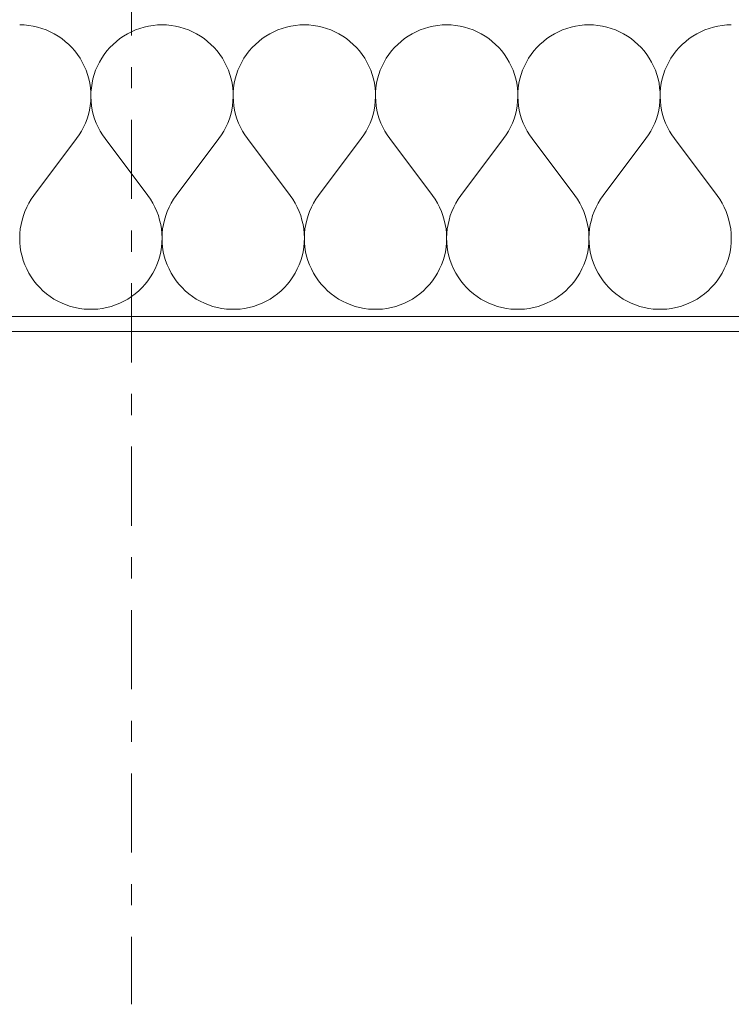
# Model space of a CAD drawing. Extents: x 100 to 2982, y 37 to 2050.
# Tile 23 of 135: x 1150 to 1198, y 529 to 595. Entities that reach past the tile are written whole.
import ezdxf
from ezdxf.xclip import XClip

# ---------------------------------------------------------------- set-up
doc = ezdxf.new("R2010")
doc.units = 0
doc.header["$MEASUREMENT"] = 0
doc.header["$XCLIPFRAME"] = 0
doc.linetypes.add('Przerywana podwójnie', pattern=[54.680554, 26.458333, -10.583333, 7.055556, -10.583333])
for name, color, linetype in [('410-K Osie', 7, 'Continuous'), ('420-K Ściany', 7, 'Continuous'), ('820-G Rysunki Obrazki', 7, 'Continuous')]:
    doc.layers.add(name, color=color, linetype=linetype)

# ---------------------------------------------------------------- blocks, each defined once
blk = doc.blocks.new('*X14')
at = {"layer": '420-K Ściany', "color": 174, "linetype": 'Continuous', "lineweight": 5, "ltscale": 0.2}
for p, q in [((1150.619, 595.023), (1150.318, 595.033)), ((1150.919, 594.995), (1150.619, 595.023)), ((1151.216, 594.947), (1150.919, 594.995)), ((1151.51, 594.881), (1151.216, 594.947)), ((1151.799, 594.796), (1151.51, 594.881)), ((1152.082, 594.694), (1151.799, 594.796)), ((1152.358, 594.573), (1152.082, 594.694)), ((1152.626, 594.436), (1152.358, 594.573)), ((1157.801, 594.573), (1157.533, 594.436)), ((1158.077, 594.694), (1157.801, 594.573)), ((1158.36, 594.796), (1158.077, 594.694)), ((1158.649, 594.881), (1158.36, 594.796)), ((1158.943, 594.947), (1158.649, 594.881)), ((1159.241, 594.995), (1158.943, 594.947)), ((1159.541, 595.023), (1159.241, 594.995)), ((1159.842, 595.033), (1159.541, 595.023)), ((1160.143, 595.023), (1159.842, 595.033)), ((1160.443, 594.995), (1160.143, 595.023)), ((1160.74, 594.947), (1160.443, 594.995)), ((1161.034, 594.881), (1160.74, 594.947)), ((1161.323, 594.796), (1161.034, 594.881)), ((1161.606, 594.694), (1161.323, 594.796)), ((1161.882, 594.573), (1161.606, 594.694)), ((1162.15, 594.436), (1161.882, 594.573)), ((1167.325, 594.573), (1167.057, 594.436)), ((1167.601, 594.694), (1167.325, 594.573)), ((1167.884, 594.796), (1167.601, 594.694)), ((1168.173, 594.881), (1167.884, 594.796)), ((1168.467, 594.947), (1168.173, 594.881)), ((1168.765, 594.995), (1168.467, 594.947)), ((1169.064, 595.023), (1168.765, 594.995)), ((1169.365, 595.033), (1169.064, 595.023)), ((1169.666, 595.023), (1169.365, 595.033)), ((1169.966, 594.995), (1169.666, 595.023)), ((1170.264, 594.947), (1169.966, 594.995)), ((1170.558, 594.881), (1170.264, 594.947)), ((1170.847, 594.796), (1170.558, 594.881)), ((1171.13, 594.694), (1170.847, 594.796)), ((1171.406, 594.573), (1171.13, 594.694)), ((1171.674, 594.436), (1171.406, 594.573)), ((1176.849, 594.573), (1176.581, 594.436)), ((1177.125, 594.694), (1176.849, 594.573)), ((1177.408, 594.796), (1177.125, 594.694)), ((1177.697, 594.881), (1177.408, 594.796)), ((1177.991, 594.947), (1177.697, 594.881)), ((1178.288, 594.995), (1177.991, 594.947)), ((1178.588, 595.023), (1178.288, 594.995)), ((1178.889, 595.033), (1178.588, 595.023)), ((1179.19, 595.023), (1178.889, 595.033)), ((1179.49, 594.995), (1179.19, 595.023)), ((1179.788, 594.947), (1179.49, 594.995)), ((1180.081, 594.881), (1179.788, 594.947)), ((1180.371, 594.796), (1180.081, 594.881)), ((1180.654, 594.694), (1180.371, 594.796)), ((1180.93, 594.573), (1180.654, 594.694)), ((1181.198, 594.436), (1180.93, 594.573)), ((1186.372, 594.573), (1186.105, 594.436)), ((1186.649, 594.694), (1186.372, 594.573)), ((1186.932, 594.796), (1186.649, 594.694)), ((1187.221, 594.881), (1186.932, 594.796)), ((1187.515, 594.947), (1187.221, 594.881)), ((1187.812, 594.995), (1187.515, 594.947)), ((1188.112, 595.023), (1187.812, 594.995)), ((1188.413, 595.033), (1188.112, 595.023)), ((1188.714, 595.023), (1188.413, 595.033)), ((1189.014, 594.995), (1188.714, 595.023)), ((1189.311, 594.947), (1189.014, 594.995)), ((1189.605, 594.881), (1189.311, 594.947)), ((1189.894, 594.796), (1189.605, 594.881)), ((1190.178, 594.694), (1189.894, 594.796)), ((1190.454, 594.573), (1190.178, 594.694)), ((1190.722, 594.436), (1190.454, 594.573)), ((1195.896, 594.573), (1195.628, 594.436)), ((1196.172, 594.694), (1195.896, 594.573)), ((1196.456, 594.796), (1196.172, 594.694)), ((1196.745, 594.881), (1196.456, 594.796)), ((1197.038, 594.947), (1196.745, 594.881)), ((1197.336, 594.995), (1197.038, 594.947)), ((1197.636, 595.023), (1197.336, 594.995)), ((1197.937, 595.033), (1197.636, 595.023)), ((1152.885, 594.281), (1152.626, 594.436)), ((1153.133, 594.111), (1152.885, 594.281)), ((1153.371, 593.925), (1153.133, 594.111)), ((1153.596, 593.725), (1153.371, 593.925)), ((1156.789, 593.925), (1156.564, 593.725)), ((1157.026, 594.111), (1156.789, 593.925)), ((1157.274, 594.281), (1157.026, 594.111)), ((1157.533, 594.436), (1157.274, 594.281)), ((1162.409, 594.281), (1162.15, 594.436)), ((1162.657, 594.111), (1162.409, 594.281)), ((1162.894, 593.925), (1162.657, 594.111)), ((1163.119, 593.725), (1162.894, 593.925)), ((1166.313, 593.925), (1166.088, 593.725)), ((1166.55, 594.111), (1166.313, 593.925)), ((1166.798, 594.281), (1166.55, 594.111)), ((1167.057, 594.436), (1166.798, 594.281)), ((1171.933, 594.281), (1171.674, 594.436)), ((1172.181, 594.111), (1171.933, 594.281)), ((1172.418, 593.925), (1172.181, 594.111)), ((1172.643, 593.725), (1172.418, 593.925)), ((1175.836, 593.925), (1175.611, 593.725)), ((1176.074, 594.111), (1175.836, 593.925)), ((1176.322, 594.281), (1176.074, 594.111)), ((1176.581, 594.436), (1176.322, 594.281)), ((1181.456, 594.281), (1181.198, 594.436)), ((1181.705, 594.111), (1181.456, 594.281)), ((1181.942, 593.925), (1181.705, 594.111)), ((1182.167, 593.725), (1181.942, 593.925)), ((1185.36, 593.925), (1185.135, 593.725)), ((1185.597, 594.111), (1185.36, 593.925)), ((1185.846, 594.281), (1185.597, 594.111)), ((1186.105, 594.436), (1185.846, 594.281)), ((1190.98, 594.281), (1190.722, 594.436)), ((1191.229, 594.111), (1190.98, 594.281)), ((1191.466, 593.925), (1191.229, 594.111)), ((1191.691, 593.725), (1191.466, 593.925)), ((1194.884, 593.925), (1194.659, 593.725)), ((1195.121, 594.111), (1194.884, 593.925)), ((1195.37, 594.281), (1195.121, 594.111)), ((1195.628, 594.436), (1195.37, 594.281)), ((1153.807, 593.511), (1153.596, 593.725)), ((1154.005, 593.284), (1153.807, 593.511)), ((1154.188, 593.045), (1154.005, 593.284)), ((1156.154, 593.284), (1155.971, 593.045)), ((1156.352, 593.511), (1156.154, 593.284)), ((1156.564, 593.725), (1156.352, 593.511)), ((1163.331, 593.511), (1163.119, 593.725)), ((1163.529, 593.284), (1163.331, 593.511)), ((1163.712, 593.045), (1163.529, 593.284)), ((1165.678, 593.284), (1165.495, 593.045)), ((1165.876, 593.511), (1165.678, 593.284)), ((1166.088, 593.725), (1165.876, 593.511)), ((1172.855, 593.511), (1172.643, 593.725)), ((1173.053, 593.284), (1172.855, 593.511)), ((1173.236, 593.045), (1173.053, 593.284)), ((1175.202, 593.284), (1175.019, 593.045)), ((1175.4, 593.511), (1175.202, 593.284)), ((1175.611, 593.725), (1175.4, 593.511)), ((1182.379, 593.511), (1182.167, 593.725)), ((1182.577, 593.284), (1182.379, 593.511)), ((1182.76, 593.045), (1182.577, 593.284)), ((1184.726, 593.284), (1184.542, 593.045)), ((1184.923, 593.511), (1184.726, 593.284)), ((1185.135, 593.725), (1184.923, 593.511)), ((1191.903, 593.511), (1191.691, 593.725)), ((1192.101, 593.284), (1191.903, 593.511)), ((1192.284, 593.045), (1192.101, 593.284)), ((1194.249, 593.284), (1194.066, 593.045)), ((1194.447, 593.511), (1194.249, 593.284)), ((1194.659, 593.725), (1194.447, 593.511)), ((1154.356, 592.794), (1154.188, 593.045)), ((1154.508, 592.534), (1154.356, 592.794)), ((1155.803, 592.794), (1155.652, 592.534)), ((1155.971, 593.045), (1155.803, 592.794)), ((1163.88, 592.794), (1163.712, 593.045)), ((1164.031, 592.534), (1163.88, 592.794)), ((1165.327, 592.794), (1165.176, 592.534)), ((1165.495, 593.045), (1165.327, 592.794)), ((1173.404, 592.794), (1173.236, 593.045)), ((1173.555, 592.534), (1173.404, 592.794)), ((1174.851, 592.794), (1174.7, 592.534)), ((1175.019, 593.045), (1174.851, 592.794)), ((1182.927, 592.794), (1182.76, 593.045)), ((1183.079, 592.534), (1182.927, 592.794)), ((1184.375, 592.794), (1184.223, 592.534)), ((1184.542, 593.045), (1184.375, 592.794)), ((1192.451, 592.794), (1192.284, 593.045)), ((1192.603, 592.534), (1192.451, 592.794)), ((1193.899, 592.794), (1193.747, 592.534)), ((1194.066, 593.045), (1193.899, 592.794)), ((1154.642, 592.265), (1154.508, 592.534)), ((1154.76, 591.987), (1154.642, 592.265)), ((1154.859, 591.703), (1154.76, 591.987)), ((1155.4, 591.987), (1155.3, 591.703)), ((1155.517, 592.265), (1155.4, 591.987)), ((1155.652, 592.534), (1155.517, 592.265)), ((1164.166, 592.265), (1164.031, 592.534)), ((1164.283, 591.987), (1164.166, 592.265)), ((1164.383, 591.703), (1164.283, 591.987)), ((1164.924, 591.987), (1164.824, 591.703)), ((1165.041, 592.265), (1164.924, 591.987)), ((1165.176, 592.534), (1165.041, 592.265)), ((1173.69, 592.265), (1173.555, 592.534)), ((1173.807, 591.987), (1173.69, 592.265)), ((1173.907, 591.703), (1173.807, 591.987)), ((1174.447, 591.987), (1174.348, 591.703)), ((1174.565, 592.265), (1174.447, 591.987)), ((1174.7, 592.534), (1174.565, 592.265)), ((1183.214, 592.265), (1183.079, 592.534)), ((1183.331, 591.987), (1183.214, 592.265)), ((1183.431, 591.703), (1183.331, 591.987)), ((1183.971, 591.987), (1183.872, 591.703)), ((1184.089, 592.265), (1183.971, 591.987)), ((1184.223, 592.534), (1184.089, 592.265)), ((1192.737, 592.265), (1192.603, 592.534)), ((1192.855, 591.987), (1192.737, 592.265)), ((1192.954, 591.703), (1192.855, 591.987)), ((1193.495, 591.987), (1193.395, 591.703)), ((1193.612, 592.265), (1193.495, 591.987)), ((1193.747, 592.534), (1193.612, 592.265)), ((1154.941, 591.413), (1154.859, 591.703)), ((1155.004, 591.118), (1154.941, 591.413)), ((1155.219, 591.413), (1155.156, 591.118)), ((1155.3, 591.703), (1155.219, 591.413)), ((1164.465, 591.413), (1164.383, 591.703)), ((1164.527, 591.118), (1164.465, 591.413)), ((1164.743, 591.413), (1164.68, 591.118)), ((1164.824, 591.703), (1164.743, 591.413)), ((1173.988, 591.413), (1173.907, 591.703)), ((1174.051, 591.118), (1173.988, 591.413)), ((1174.266, 591.413), (1174.203, 591.118)), ((1174.348, 591.703), (1174.266, 591.413)), ((1183.512, 591.413), (1183.431, 591.703)), ((1183.575, 591.118), (1183.512, 591.413)), ((1183.79, 591.413), (1183.727, 591.118)), ((1183.872, 591.703), (1183.79, 591.413)), ((1193.036, 591.413), (1192.954, 591.703)), ((1193.099, 591.118), (1193.036, 591.413)), ((1193.314, 591.413), (1193.251, 591.118)), ((1193.395, 591.703), (1193.314, 591.413)), ((1155.048, 590.82), (1155.004, 591.118)), ((1155.073, 590.52), (1155.048, 590.82)), ((1155.112, 590.82), (1155.086, 590.52)), ((1155.156, 591.118), (1155.112, 590.82)), ((1164.572, 590.82), (1164.527, 591.118)), ((1164.597, 590.52), (1164.572, 590.82)), ((1164.635, 590.82), (1164.61, 590.52)), ((1164.68, 591.118), (1164.635, 590.82)), ((1174.096, 590.82), (1174.051, 591.118)), ((1174.121, 590.52), (1174.096, 590.82)), ((1174.159, 590.82), (1174.134, 590.52)), ((1174.203, 591.118), (1174.159, 590.82)), ((1183.619, 590.82), (1183.575, 591.118)), ((1183.645, 590.52), (1183.619, 590.82)), ((1183.683, 590.82), (1183.658, 590.52)), ((1183.727, 591.118), (1183.683, 590.82)), ((1193.143, 590.82), (1193.099, 591.118)), ((1193.168, 590.52), (1193.143, 590.82)), ((1193.207, 590.82), (1193.181, 590.52)), ((1193.251, 591.118), (1193.207, 590.82)), ((1155.067, 589.918), (1155.079, 590.219)), ((1155.079, 590.219), (1155.073, 590.52)), ((1155.086, 590.52), (1155.08, 590.219)), ((1155.08, 590.219), (1155.093, 589.918)), ((1164.59, 589.918), (1164.603, 590.219)), ((1164.603, 590.219), (1164.597, 590.52)), ((1164.61, 590.52), (1164.604, 590.219)), ((1164.604, 590.219), (1164.617, 589.918)), ((1174.114, 589.918), (1174.127, 590.219)), ((1174.127, 590.219), (1174.121, 590.52)), ((1174.134, 590.52), (1174.128, 590.219)), ((1174.128, 590.219), (1174.14, 589.918)), ((1183.638, 589.918), (1183.651, 590.219)), ((1183.651, 590.219), (1183.645, 590.52)), ((1183.658, 590.52), (1183.651, 590.219)), ((1183.651, 590.219), (1183.664, 589.918)), ((1193.162, 589.918), (1193.175, 590.219)), ((1193.175, 590.219), (1193.168, 590.52)), ((1193.181, 590.52), (1193.175, 590.219)), ((1193.175, 590.219), (1193.188, 589.918)), ((1154.915, 589.029), (1154.984, 589.322)), ((1154.984, 589.322), (1155.035, 589.619)), ((1155.035, 589.619), (1155.067, 589.918)), ((1155.093, 589.918), (1155.125, 589.619)), ((1155.125, 589.619), (1155.175, 589.322)), ((1155.175, 589.322), (1155.245, 589.029)), ((1164.439, 589.029), (1164.508, 589.322)), ((1164.508, 589.322), (1164.559, 589.619)), ((1164.559, 589.619), (1164.59, 589.918)), ((1164.617, 589.918), (1164.648, 589.619)), ((1164.648, 589.619), (1164.699, 589.322)), ((1164.699, 589.322), (1164.768, 589.029)), ((1173.962, 589.029), (1174.032, 589.322)), ((1174.032, 589.322), (1174.082, 589.619)), ((1174.082, 589.619), (1174.114, 589.918)), ((1174.14, 589.918), (1174.172, 589.619)), ((1174.172, 589.619), (1174.223, 589.322)), ((1174.223, 589.322), (1174.292, 589.029)), ((1183.486, 589.029), (1183.556, 589.322)), ((1183.556, 589.322), (1183.606, 589.619)), ((1183.606, 589.619), (1183.638, 589.918)), ((1183.664, 589.918), (1183.696, 589.619)), ((1183.696, 589.619), (1183.747, 589.322)), ((1183.747, 589.322), (1183.816, 589.029)), ((1193.01, 589.029), (1193.079, 589.322)), ((1193.079, 589.322), (1193.13, 589.619)), ((1193.13, 589.619), (1193.162, 589.918)), ((1193.188, 589.918), (1193.22, 589.619)), ((1193.22, 589.619), (1193.27, 589.322)), ((1193.27, 589.322), (1193.34, 589.029)), ((1154.721, 588.458), (1154.827, 588.74)), ((1154.827, 588.74), (1154.915, 589.029)), ((1155.245, 589.029), (1155.332, 588.74)), ((1155.332, 588.74), (1155.438, 588.458)), ((1164.245, 588.458), (1164.351, 588.74)), ((1164.351, 588.74), (1164.439, 589.029)), ((1164.768, 589.029), (1164.856, 588.74)), ((1164.856, 588.74), (1164.962, 588.458)), ((1173.769, 588.458), (1173.875, 588.74)), ((1173.875, 588.74), (1173.962, 589.029)), ((1174.292, 589.029), (1174.38, 588.74)), ((1174.38, 588.74), (1174.486, 588.458)), ((1183.293, 588.458), (1183.399, 588.74)), ((1183.399, 588.74), (1183.486, 589.029)), ((1183.816, 589.029), (1183.904, 588.74)), ((1183.904, 588.74), (1184.01, 588.458)), ((1192.817, 588.458), (1192.922, 588.74)), ((1192.922, 588.74), (1193.01, 589.029)), ((1193.34, 589.029), (1193.428, 588.74)), ((1193.428, 588.74), (1193.533, 588.458)), ((1154.457, 587.917), (1154.598, 588.184)), ((1154.598, 588.184), (1154.721, 588.458)), ((1155.438, 588.458), (1155.561, 588.184)), ((1155.561, 588.184), (1155.702, 587.917)), ((1163.981, 587.917), (1164.122, 588.184)), ((1164.122, 588.184), (1164.245, 588.458)), ((1164.962, 588.458), (1165.085, 588.184)), ((1165.085, 588.184), (1165.226, 587.917)), ((1173.505, 587.917), (1173.646, 588.184)), ((1173.646, 588.184), (1173.769, 588.458)), ((1174.486, 588.458), (1174.609, 588.184)), ((1174.609, 588.184), (1174.75, 587.917)), ((1183.029, 587.917), (1183.169, 588.184)), ((1183.169, 588.184), (1183.293, 588.458)), ((1184.01, 588.458), (1184.133, 588.184)), ((1184.133, 588.184), (1184.273, 587.917)), ((1192.553, 587.917), (1192.693, 588.184)), ((1192.693, 588.184), (1192.817, 588.458)), ((1193.533, 588.458), (1193.657, 588.184)), ((1193.657, 588.184), (1193.797, 587.917)), ((1151.27, 583.604), (1154.127, 587.414)), ((1154.127, 587.414), (1154.3, 587.66)), ((1154.3, 587.66), (1154.457, 587.917)), ((1155.702, 587.917), (1155.859, 587.66)), ((1155.859, 587.66), (1156.032, 587.414)), ((1158.889, 583.604), (1156.032, 587.414)), ((1160.794, 583.604), (1163.651, 587.414)), ((1163.651, 587.414), (1163.824, 587.66)), ((1163.824, 587.66), (1163.981, 587.917)), ((1165.226, 587.917), (1165.383, 587.66)), ((1165.383, 587.66), (1165.556, 587.414)), ((1168.413, 583.604), (1165.556, 587.414)), ((1170.318, 583.604), (1173.175, 587.414)), ((1173.175, 587.414), (1173.348, 587.66)), ((1173.348, 587.66), (1173.505, 587.917)), ((1174.75, 587.917), (1174.907, 587.66)), ((1174.907, 587.66), (1175.08, 587.414)), ((1177.937, 583.604), (1175.08, 587.414)), ((1179.842, 583.604), (1182.699, 587.414)), ((1182.699, 587.414), (1182.872, 587.66)), ((1182.872, 587.66), (1183.029, 587.917)), ((1184.273, 587.917), (1184.431, 587.66)), ((1184.431, 587.66), (1184.604, 587.414)), ((1187.461, 583.604), (1184.604, 587.414)), ((1189.365, 583.604), (1192.223, 587.414)), ((1192.223, 587.414), (1192.396, 587.66)), ((1192.396, 587.66), (1192.553, 587.917)), ((1193.797, 587.917), (1193.954, 587.66)), ((1193.954, 587.66), (1194.127, 587.414)), ((1196.984, 583.604), (1194.127, 587.414)), ((1151.27, 583.604), (1151.095, 583.354)), ((1159.065, 583.354), (1158.889, 583.604)), ((1160.794, 583.604), (1160.619, 583.354)), ((1168.588, 583.354), (1168.413, 583.604)), ((1170.318, 583.604), (1170.142, 583.354)), ((1178.112, 583.354), (1177.937, 583.604)), ((1179.842, 583.604), (1179.666, 583.354)), ((1187.636, 583.354), (1187.461, 583.604)), ((1189.365, 583.604), (1189.19, 583.354)), ((1197.16, 583.354), (1196.984, 583.604)), ((1150.794, 582.822), (1150.67, 582.543)), ((1150.936, 583.093), (1150.794, 582.822)), ((1151.095, 583.354), (1150.936, 583.093)), ((1159.224, 583.093), (1159.065, 583.354)), ((1159.366, 582.822), (1159.224, 583.093)), ((1159.49, 582.543), (1159.366, 582.822)), ((1160.318, 582.822), (1160.193, 582.543)), ((1160.46, 583.093), (1160.318, 582.822)), ((1160.619, 583.354), (1160.46, 583.093)), ((1168.747, 583.093), (1168.588, 583.354)), ((1168.889, 582.822), (1168.747, 583.093)), ((1169.014, 582.543), (1168.889, 582.822)), ((1169.841, 582.822), (1169.717, 582.543)), ((1169.983, 583.093), (1169.841, 582.822)), ((1170.142, 583.354), (1169.983, 583.093)), ((1178.271, 583.093), (1178.112, 583.354)), ((1178.413, 582.822), (1178.271, 583.093)), ((1178.537, 582.543), (1178.413, 582.822)), ((1179.365, 582.822), (1179.241, 582.543)), ((1179.507, 583.093), (1179.365, 582.822)), ((1179.666, 583.354), (1179.507, 583.093)), ((1187.795, 583.093), (1187.636, 583.354)), ((1187.937, 582.822), (1187.795, 583.093)), ((1188.061, 582.543), (1187.937, 582.822)), ((1188.889, 582.822), (1188.765, 582.543)), ((1189.031, 583.093), (1188.889, 582.822)), ((1189.19, 583.354), (1189.031, 583.093)), ((1197.319, 583.093), (1197.16, 583.354)), ((1197.461, 582.822), (1197.319, 583.093)), ((1197.585, 582.543), (1197.461, 582.822)), ((1150.563, 582.257), (1150.476, 581.964)), ((1150.67, 582.543), (1150.563, 582.257)), ((1159.596, 582.257), (1159.49, 582.543)), ((1159.684, 581.964), (1159.596, 582.257)), ((1160.087, 582.257), (1160, 581.964)), ((1160.193, 582.543), (1160.087, 582.257)), ((1169.12, 582.257), (1169.014, 582.543)), ((1169.207, 581.964), (1169.12, 582.257)), ((1169.611, 582.257), (1169.524, 581.964)), ((1169.717, 582.543), (1169.611, 582.257)), ((1178.644, 582.257), (1178.537, 582.543)), ((1178.731, 581.964), (1178.644, 582.257)), ((1179.135, 582.257), (1179.047, 581.964)), ((1179.241, 582.543), (1179.135, 582.257)), ((1188.167, 582.257), (1188.061, 582.543)), ((1188.255, 581.964), (1188.167, 582.257)), ((1188.659, 582.257), (1188.571, 581.964)), ((1188.765, 582.543), (1188.659, 582.257)), ((1197.691, 582.257), (1197.585, 582.543)), ((1197.779, 581.964), (1197.691, 582.257)), ((1150.407, 581.666), (1150.358, 581.364)), ((1150.476, 581.964), (1150.407, 581.666)), ((1159.752, 581.666), (1159.684, 581.964)), ((1159.801, 581.364), (1159.752, 581.666)), ((1159.931, 581.666), (1159.882, 581.364)), ((1160, 581.964), (1159.931, 581.666)), ((1169.276, 581.666), (1169.207, 581.964)), ((1169.325, 581.364), (1169.276, 581.666)), ((1169.455, 581.666), (1169.406, 581.364)), ((1169.524, 581.964), (1169.455, 581.666)), ((1178.8, 581.666), (1178.731, 581.964)), ((1178.849, 581.364), (1178.8, 581.666)), ((1178.979, 581.666), (1178.929, 581.364)), ((1179.047, 581.964), (1178.979, 581.666)), ((1188.324, 581.666), (1188.255, 581.964)), ((1188.373, 581.364), (1188.324, 581.666)), ((1188.503, 581.666), (1188.453, 581.364)), ((1188.571, 581.964), (1188.503, 581.666)), ((1197.847, 581.666), (1197.779, 581.964)), ((1197.897, 581.364), (1197.847, 581.666)), ((1150.328, 581.06), (1150.318, 580.755)), ((1150.318, 580.755), (1150.327, 580.449)), ((1150.358, 581.364), (1150.328, 581.06)), ((1159.831, 581.06), (1159.801, 581.364)), ((1159.842, 580.755), (1159.831, 581.06)), ((1159.832, 580.449), (1159.842, 580.755)), ((1159.852, 581.06), (1159.842, 580.755)), ((1159.842, 580.755), (1159.851, 580.449)), ((1159.882, 581.364), (1159.852, 581.06)), ((1169.355, 581.06), (1169.325, 581.364)), ((1169.365, 580.755), (1169.355, 581.06)), ((1169.356, 580.449), (1169.365, 580.755)), ((1169.376, 581.06), (1169.365, 580.755)), ((1169.365, 580.755), (1169.375, 580.449)), ((1169.406, 581.364), (1169.376, 581.06)), ((1178.879, 581.06), (1178.849, 581.364)), ((1178.889, 580.755), (1178.879, 581.06)), ((1178.88, 580.449), (1178.889, 580.755)), ((1178.9, 581.06), (1178.889, 580.755)), ((1178.889, 580.755), (1178.899, 580.449)), ((1178.929, 581.364), (1178.9, 581.06)), ((1188.403, 581.06), (1188.373, 581.364)), ((1188.413, 580.755), (1188.403, 581.06)), ((1188.404, 580.449), (1188.413, 580.755)), ((1188.423, 581.06), (1188.413, 580.755)), ((1188.413, 580.755), (1188.422, 580.449)), ((1188.453, 581.364), (1188.423, 581.06)), ((1197.927, 581.06), (1197.897, 581.364)), ((1197.937, 580.755), (1197.927, 581.06)), ((1197.928, 580.449), (1197.937, 580.755)), ((1150.327, 580.449), (1150.356, 580.145)), ((1150.356, 580.145), (1150.404, 579.844)), ((1159.755, 579.844), (1159.803, 580.145)), ((1159.803, 580.145), (1159.832, 580.449)), ((1159.851, 580.449), (1159.88, 580.145)), ((1159.88, 580.145), (1159.928, 579.844)), ((1169.279, 579.844), (1169.327, 580.145)), ((1169.327, 580.145), (1169.356, 580.449)), ((1169.375, 580.449), (1169.404, 580.145)), ((1169.404, 580.145), (1169.452, 579.844)), ((1178.803, 579.844), (1178.851, 580.145)), ((1178.851, 580.145), (1178.88, 580.449)), ((1178.899, 580.449), (1178.927, 580.145)), ((1178.927, 580.145), (1178.976, 579.844)), ((1188.327, 579.844), (1188.375, 580.145)), ((1188.375, 580.145), (1188.404, 580.449)), ((1188.422, 580.449), (1188.451, 580.145)), ((1188.451, 580.145), (1188.5, 579.844)), ((1197.85, 579.844), (1197.899, 580.145)), ((1197.899, 580.145), (1197.928, 580.449)), ((1150.404, 579.844), (1150.472, 579.546)), ((1150.472, 579.546), (1150.558, 579.252)), ((1159.601, 579.252), (1159.688, 579.546)), ((1159.688, 579.546), (1159.755, 579.844)), ((1159.928, 579.844), (1159.996, 579.546)), ((1159.996, 579.546), (1160.082, 579.252)), ((1169.125, 579.252), (1169.211, 579.546)), ((1169.211, 579.546), (1169.279, 579.844)), ((1169.452, 579.844), (1169.519, 579.546)), ((1169.519, 579.546), (1169.606, 579.252)), ((1178.649, 579.252), (1178.735, 579.546)), ((1178.735, 579.546), (1178.803, 579.844)), ((1178.976, 579.844), (1179.043, 579.546)), ((1179.043, 579.546), (1179.13, 579.252)), ((1188.172, 579.252), (1188.259, 579.546)), ((1188.259, 579.546), (1188.327, 579.844)), ((1188.5, 579.844), (1188.567, 579.546)), ((1188.567, 579.546), (1188.654, 579.252)), ((1197.696, 579.252), (1197.783, 579.546)), ((1197.783, 579.546), (1197.85, 579.844)), ((1150.558, 579.252), (1150.664, 578.966)), ((1150.664, 578.966), (1150.787, 578.686)), ((1159.373, 578.686), (1159.496, 578.966)), ((1159.496, 578.966), (1159.601, 579.252)), ((1160.082, 579.252), (1160.187, 578.966)), ((1160.187, 578.966), (1160.311, 578.686)), ((1168.896, 578.686), (1169.02, 578.966)), ((1169.02, 578.966), (1169.125, 579.252)), ((1169.606, 579.252), (1169.711, 578.966)), ((1169.711, 578.966), (1169.835, 578.686)), ((1178.42, 578.686), (1178.543, 578.966)), ((1178.543, 578.966), (1178.649, 579.252)), ((1179.13, 579.252), (1179.235, 578.966)), ((1179.235, 578.966), (1179.358, 578.686)), ((1187.944, 578.686), (1188.067, 578.966)), ((1188.067, 578.966), (1188.172, 579.252)), ((1188.654, 579.252), (1188.759, 578.966)), ((1188.759, 578.966), (1188.882, 578.686)), ((1197.468, 578.686), (1197.591, 578.966)), ((1197.591, 578.966), (1197.696, 579.252)), ((1150.787, 578.686), (1150.928, 578.415)), ((1150.928, 578.415), (1151.086, 578.153)), ((1151.086, 578.153), (1151.261, 577.903)), ((1158.899, 577.903), (1159.073, 578.153)), ((1159.073, 578.153), (1159.231, 578.415)), ((1159.231, 578.415), (1159.373, 578.686)), ((1160.311, 578.686), (1160.452, 578.415)), ((1160.452, 578.415), (1160.61, 578.153)), ((1160.61, 578.153), (1160.784, 577.903)), ((1168.423, 577.903), (1168.597, 578.153)), ((1168.597, 578.153), (1168.755, 578.415)), ((1168.755, 578.415), (1168.896, 578.686)), ((1169.835, 578.686), (1169.976, 578.415)), ((1169.976, 578.415), (1170.134, 578.153)), ((1170.134, 578.153), (1170.308, 577.903)), ((1177.946, 577.903), (1178.121, 578.153)), ((1178.121, 578.153), (1178.279, 578.415)), ((1178.279, 578.415), (1178.42, 578.686)), ((1179.358, 578.686), (1179.499, 578.415)), ((1179.499, 578.415), (1179.657, 578.153)), ((1179.657, 578.153), (1179.832, 577.903)), ((1187.47, 577.903), (1187.645, 578.153)), ((1187.645, 578.153), (1187.803, 578.415)), ((1187.803, 578.415), (1187.944, 578.686)), ((1188.882, 578.686), (1189.023, 578.415)), ((1189.023, 578.415), (1189.181, 578.153)), ((1189.181, 578.153), (1189.356, 577.903)), ((1196.994, 577.903), (1197.169, 578.153)), ((1197.169, 578.153), (1197.327, 578.415)), ((1197.327, 578.415), (1197.468, 578.686)), ((1151.261, 577.903), (1151.451, 577.664)), ((1151.451, 577.664), (1151.656, 577.437)), ((1151.656, 577.437), (1151.876, 577.224)), ((1158.284, 577.224), (1158.503, 577.437)), ((1158.503, 577.437), (1158.708, 577.664)), ((1158.708, 577.664), (1158.899, 577.903)), ((1160.784, 577.903), (1160.975, 577.664)), ((1160.975, 577.664), (1161.18, 577.437)), ((1161.18, 577.437), (1161.399, 577.224)), ((1167.808, 577.224), (1168.027, 577.437)), ((1168.027, 577.437), (1168.232, 577.664)), ((1168.232, 577.664), (1168.423, 577.903)), ((1170.308, 577.903), (1170.499, 577.664)), ((1170.499, 577.664), (1170.704, 577.437)), ((1170.704, 577.437), (1170.923, 577.224)), ((1177.332, 577.224), (1177.551, 577.437)), ((1177.551, 577.437), (1177.756, 577.664)), ((1177.756, 577.664), (1177.946, 577.903)), ((1179.832, 577.903), (1180.022, 577.664)), ((1180.022, 577.664), (1180.228, 577.437)), ((1180.228, 577.437), (1180.447, 577.224)), ((1186.855, 577.224), (1187.075, 577.437)), ((1187.075, 577.437), (1187.28, 577.664)), ((1187.28, 577.664), (1187.47, 577.903)), ((1189.356, 577.903), (1189.546, 577.664)), ((1189.546, 577.664), (1189.751, 577.437)), ((1189.751, 577.437), (1189.971, 577.224)), ((1196.379, 577.224), (1196.598, 577.437)), ((1196.598, 577.437), (1196.804, 577.664)), ((1196.804, 577.664), (1196.994, 577.903)), ((1151.876, 577.224), (1152.108, 577.026)), ((1152.108, 577.026), (1152.353, 576.843)), ((1152.353, 576.843), (1152.609, 576.676)), ((1157.551, 576.676), (1157.807, 576.843)), ((1157.807, 576.843), (1158.051, 577.026)), ((1158.051, 577.026), (1158.284, 577.224)), ((1161.399, 577.224), (1161.632, 577.026)), ((1161.632, 577.026), (1161.877, 576.843)), ((1161.877, 576.843), (1162.133, 576.676)), ((1167.074, 576.676), (1167.33, 576.843)), ((1167.33, 576.843), (1167.575, 577.026)), ((1167.575, 577.026), (1167.808, 577.224)), ((1170.923, 577.224), (1171.156, 577.026)), ((1171.156, 577.026), (1171.4, 576.843)), ((1171.4, 576.843), (1171.656, 576.676)), ((1176.598, 576.676), (1176.854, 576.843)), ((1176.854, 576.843), (1177.099, 577.026)), ((1177.099, 577.026), (1177.332, 577.224)), ((1180.447, 577.224), (1180.679, 577.026)), ((1180.679, 577.026), (1180.924, 576.843)), ((1180.924, 576.843), (1181.18, 576.676)), ((1186.122, 576.676), (1186.378, 576.843)), ((1186.378, 576.843), (1186.623, 577.026)), ((1186.623, 577.026), (1186.855, 577.224)), ((1189.971, 577.224), (1190.203, 577.026)), ((1190.203, 577.026), (1190.448, 576.843)), ((1190.448, 576.843), (1190.704, 576.676)), ((1195.646, 576.676), (1195.902, 576.843)), ((1195.902, 576.843), (1196.147, 577.026)), ((1196.147, 577.026), (1196.379, 577.224)), ((1152.609, 576.676), (1152.875, 576.526)), ((1152.875, 576.526), (1153.15, 576.393)), ((1153.15, 576.393), (1153.433, 576.279)), ((1153.433, 576.279), (1153.723, 576.182)), ((1153.723, 576.182), (1154.019, 576.105)), ((1154.019, 576.105), (1154.319, 576.046)), ((1155.841, 576.046), (1156.14, 576.105)), ((1156.14, 576.105), (1156.436, 576.182)), ((1156.436, 576.182), (1156.726, 576.279)), ((1156.726, 576.279), (1157.009, 576.393)), ((1157.009, 576.393), (1157.284, 576.526)), ((1157.284, 576.526), (1157.551, 576.676)), ((1162.133, 576.676), (1162.399, 576.526)), ((1162.399, 576.526), (1162.674, 576.393)), ((1162.674, 576.393), (1162.957, 576.279)), ((1162.957, 576.279), (1163.247, 576.182)), ((1163.247, 576.182), (1163.543, 576.105)), ((1163.543, 576.105), (1163.843, 576.046)), ((1165.364, 576.046), (1165.664, 576.105)), ((1165.664, 576.105), (1165.96, 576.182)), ((1165.96, 576.182), (1166.25, 576.279)), ((1166.25, 576.279), (1166.533, 576.393)), ((1166.533, 576.393), (1166.808, 576.526)), ((1166.808, 576.526), (1167.074, 576.676)), ((1171.656, 576.676), (1171.923, 576.526)), ((1171.923, 576.526), (1172.198, 576.393)), ((1172.198, 576.393), (1172.481, 576.279)), ((1172.481, 576.279), (1172.771, 576.182)), ((1172.771, 576.182), (1173.067, 576.105)), ((1173.067, 576.105), (1173.367, 576.046)), ((1174.888, 576.046), (1175.188, 576.105)), ((1175.188, 576.105), (1175.484, 576.182)), ((1175.484, 576.182), (1175.774, 576.279)), ((1175.774, 576.279), (1176.057, 576.393)), ((1176.057, 576.393), (1176.332, 576.526)), ((1176.332, 576.526), (1176.598, 576.676)), ((1181.18, 576.676), (1181.446, 576.526)), ((1181.446, 576.526), (1181.722, 576.393)), ((1181.722, 576.393), (1182.005, 576.279)), ((1182.005, 576.279), (1182.295, 576.182)), ((1182.295, 576.182), (1182.59, 576.105)), ((1182.59, 576.105), (1182.89, 576.046)), ((1184.412, 576.046), (1184.712, 576.105)), ((1184.712, 576.105), (1185.007, 576.182)), ((1185.007, 576.182), (1185.297, 576.279)), ((1185.297, 576.279), (1185.581, 576.393)), ((1185.581, 576.393), (1185.856, 576.526)), ((1185.856, 576.526), (1186.122, 576.676)), ((1190.704, 576.676), (1190.97, 576.526)), ((1190.97, 576.526), (1191.245, 576.393)), ((1191.245, 576.393), (1191.529, 576.279)), ((1191.529, 576.279), (1191.819, 576.182)), ((1191.819, 576.182), (1192.114, 576.105)), ((1192.114, 576.105), (1192.414, 576.046)), ((1193.936, 576.046), (1194.236, 576.105)), ((1194.236, 576.105), (1194.531, 576.182)), ((1194.531, 576.182), (1194.821, 576.279)), ((1194.821, 576.279), (1195.104, 576.393)), ((1195.104, 576.393), (1195.38, 576.526)), ((1195.38, 576.526), (1195.646, 576.676)), ((1154.319, 576.046), (1154.622, 576.007)), ((1154.622, 576.007), (1154.927, 575.988)), ((1154.927, 575.988), (1155.233, 575.988)), ((1155.233, 575.988), (1155.537, 576.007)), ((1155.537, 576.007), (1155.841, 576.046)), ((1163.843, 576.046), (1164.146, 576.007)), ((1164.146, 576.007), (1164.451, 575.988)), ((1164.451, 575.988), (1164.756, 575.988)), ((1164.756, 575.988), (1165.061, 576.007)), ((1165.061, 576.007), (1165.364, 576.046)), ((1173.367, 576.046), (1173.67, 576.007)), ((1173.67, 576.007), (1173.975, 575.988)), ((1173.975, 575.988), (1174.28, 575.988)), ((1174.28, 575.988), (1174.585, 576.007)), ((1174.585, 576.007), (1174.888, 576.046)), ((1182.89, 576.046), (1183.193, 576.007)), ((1183.193, 576.007), (1183.498, 575.988)), ((1183.498, 575.988), (1183.804, 575.988)), ((1183.804, 575.988), (1184.109, 576.007)), ((1184.109, 576.007), (1184.412, 576.046)), ((1192.414, 576.046), (1192.717, 576.007)), ((1192.717, 576.007), (1193.022, 575.988)), ((1193.022, 575.988), (1193.328, 575.988)), ((1193.328, 575.988), (1193.633, 576.007)), ((1193.633, 576.007), (1193.936, 576.046))]:
    blk.add_line(p, q, dxfattribs=at)
blk = doc.blocks.new('Rysunek_1_1', base_point=(-18316.349, -206.526))
at = {"layer": '420-K Ściany', "linetype": 'Continuous', "lineweight": 5}
h = blk.add_hatch(dxfattribs=at)
h.set_pattern_fill('Tynk_0001', color=176, style=0, pattern_type=2)
h.set_pattern_definition([(0, (-18316.349, -206.5255), (0, 8.660254), [0, -5]), (0, (-18313.849, -202.195), (0, 8.660254), [0, -5])])
h.paths.add_polyline_path([(1374.802, 575.509), (946.302, 575.509), (946.302, 574.509), (1374.802, 574.509)])
at = {"layer": '410-K Osie', "color": 101, "linetype": 'Przerywana podwójnie', "lineweight": 5, "ltscale": 0.2}
blk.add_line((1157.802, 1813.509), (1157.802, 529.46), dxfattribs=at)
blk.add_line((1157.802, 1813.509), (1157.802, 529.46), dxfattribs=at)
at = {"layer": '420-K Ściany', "color": 67, "linetype": 'Continuous', "lineweight": 13, "ltscale": 0.2}
blk.add_line((946.302, 575.509), (1374.802, 575.509), dxfattribs=at)
at = {"layer": '420-K Ściany', "color": 47, "linetype": 'Continuous', "lineweight": 15, "ltscale": 0.2, "flags": 128}
blk.add_lwpolyline([(946.302, 574.509), (1374.802, 574.509)], dxfattribs=at)
at = {"color": 65, "linetype": 'Continuous', "lineweight": 13, "ltscale": 0.2}
blk.add_blockref('*X14', (0, 0), dxfattribs=at)

msp = doc.modelspace()

# ---------------------------------------------------------------- block references
at = {"layer": '820-G Rysunki Obrazki', "color": 65, "linetype": 'Continuous', "lineweight": 13, "ltscale": 0.2}
ref = msp.add_blockref('Rysunek_1_1', (-18316.349, -206.526), dxfattribs=at)
XClip(ref).set_block_clipping_path([(244.527027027, 76.8014120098), (2570.9054054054, 2022.1162324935)])

doc.saveas('drawing.dxf')
